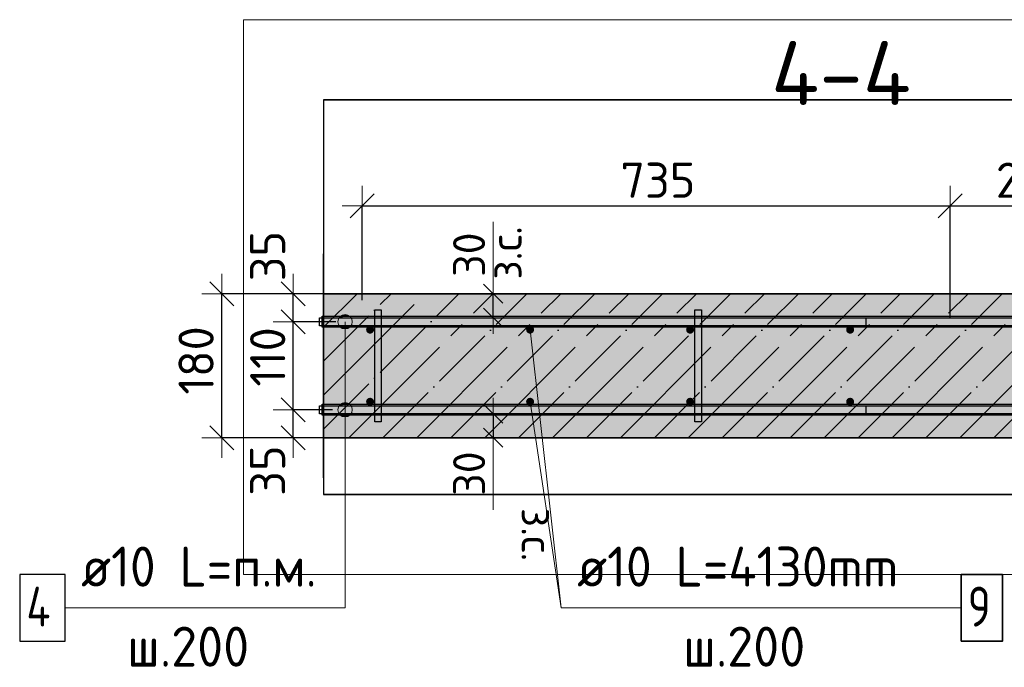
# Model space of a CAD drawing. Header units: millimetres. Extents: x -2995 to 60896, y -2809 to 57831.
# Tile 53 of 169: x 22210 to 23440, y 48731 to 49541. Entities that reach past the tile are written whole.
import ezdxf

# ---------------------------------------------------------------- set-up
doc = ezdxf.new("R2010")
doc.units = ezdxf.units.MM
doc.header["$PDMODE"] = 65
doc.linetypes.add('______11', pattern=[100, 80, -10, 0, -10])
doc.linetypes.add('______5', pattern=[220, 160, -20, 20, -20])
for name, color, linetype, lineweight in [('Standard', 7, 'Continuous', 25), ('Арм.стержн. Арматура края', 96, 'Continuous', 35), ('Арм.стержн. вертикальными 1', 22, 'Continuous', 35), ('Арм.стержн.горизонт. 1', 180, 'Continuous', 35), ('Арм.стержн.горизонт. 2', 202, 'Continuous', 35), ('Размерная линия_ общее', 7, 'Continuous', 13), ('Размерная линия_ общее_1', 7, 'Continuous', 13), ('Текст_ примечание', 7, 'Continuous', 13)]:
    doc.layers.add(name, color=color, linetype=linetype, lineweight=lineweight)
doc.layers.add('Арм.стержн. вертикальными 2', color=7, linetype='Continuous', lineweight=35, true_color=0x006e00)
doc.layers.add('Арм.стержн.Стяжки', color=7, linetype='Continuous', lineweight=35, true_color=0x501e0f)
doc.styles.add('ISOCPEUR', font='ISOCPEUR')
doc.dimstyles.new('DIMSTYLE_3', dxfattribs={"dimtxt": 44, "dimasz": 50, "dimexe": 0, "dimexo": 0, "dimgap": 22, "dimtad": 2, "dimdec": 0, "dimrnd": 5, "dimzin": 12, "dimdsep": 46, "dimtxsty": 'ISOCPEUR', "dimblk1": 'ALL_ML_STRICH', "dimblk2": 'ALL_ML_STRICH', "dimsah": 1, "dimcen": 0, "dimclrd": 7, "dimclre": 256, "dimclrt": 7, "dimadec": 0, "dimazin": 0, "dimtfac": 1, "dimtdec": 0, "dimtix": 1, "dimtmove": 2, "dimatfit": 3, "dimfxl": 0, "dimtvp": 1.2, "dimtzin": 0, "dimlwd": 0, "dimlwe": -3, "dimarcsym": 0})
doc.dimstyles.new('DIMSTYLE_5', dxfattribs={"dimtxt": 44, "dimasz": 50, "dimexe": 0, "dimexo": 0, "dimgap": 22, "dimtad": 2, "dimdec": 0, "dimrnd": 5, "dimzin": 12, "dimdsep": 46, "dimtxsty": 'ISOCPEUR', "dimblk1": 'ALL_ML_STRICH', "dimblk2": 'ALL_ML_STRICH', "dimsah": 1, "dimcen": 0, "dimclrd": 7, "dimclre": 256, "dimclrt": 7, "dimadec": 0, "dimazin": 0, "dimtfac": 1, "dimtdec": 0, "dimtix": 1, "dimtmove": 2, "dimatfit": 3, "dimfxl": 0, "dimtzin": 0, "dimlwd": 0, "dimlwe": -3, "dimarcsym": 0})
doc.dimstyles.new('DIMSTYLE_8', dxfattribs={"dimtxt": 40, "dimasz": 40, "dimexe": 0, "dimexo": 0.001, "dimgap": 20, "dimtad": 2, "dimdec": 0, "dimrnd": 5, "dimzin": 12, "dimdsep": 46, "dimtxsty": 'ISOCPEUR', "dimblk1": 'ALL_ML_STRICH', "dimblk2": 'ALL_ML_STRICH', "dimsah": 1, "dimcen": 0, "dimse1": 1, "dimse2": 1, "dimclrd": 7, "dimclre": 256, "dimclrt": 7, "dimadec": 0, "dimazin": 0, "dimtfac": 1, "dimtdec": 0, "dimtix": 1, "dimtmove": 2, "dimatfit": 3, "dimfxl": 0, "dimtvp": 1.2, "dimtzin": 0, "dimlwd": 0, "dimlwe": -3, "dimarcsym": 0})

# ---------------------------------------------------------------- blocks, each defined once
blk = doc.blocks.new('ALL_ML_STRICH')
at = {"color": 0, "linetype": 'ByBlock', "lineweight": -2}
for p, q in [((0, -0.5), (0, 0.5)), ((-0.3, -0.3), (0.3, 0.3)), ((-1, 0), (0.5, 0))]:
    blk.add_line(p, q, dxfattribs=at)
blk = doc.blocks.new('*D292')
at = {"layer": 'DEFPOINTS', "color": 7, "linetype": 'Continuous', "lineweight": 13, "transparency": 33554687}
for p in [(22620.6, 49053.3), (22551.5, 49018.3), (22638.6, 49018.3)]:
    blk.add_point(p, dxfattribs=at)
at = {"layer": 'Размерная линия_ общее', "color": 253, "linetype": 'Continuous', "lineweight": -2, "true_color": 0xa0a0a0, "transparency": 33554687}
for p, q in [((22600.6, 49053.3), (22551.5, 49053.3)), ((22618.6, 49018.3), (22551.5, 49018.3))]:
    blk.add_line(p, q, dxfattribs=at)
at = {"layer": 'Размерная линия_ общее', "color": 7, "linetype": 'Continuous', "lineweight": -2, "transparency": 33554687}
blk.add_line((22551.5, 49018.3), (22551.5, 49053.3), dxfattribs=at)
at = {"layer": 'Размерная линия_ общее', "color": 7, "linetype": 'Continuous', "lineweight": 13, "transparency": 33554687, "xscale": 50, "yscale": 50, "zscale": 50}
for p, rotation in [((22551.5, 49053.3), 90), ((22551.5, 49018.3), 270)]:
    blk.add_blockref('ALL_ML_STRICH', p, dxfattribs=dict(at, rotation=rotation))
at = {"layer": 'Размерная линия_ общее', "color": 7, "linetype": 'Continuous', "lineweight": 13, "transparency": 33554687, "insert": (22519.4, 48977.2), "char_height": 44, "width": 88, "attachment_point": 5, "rotation": 90, "style": 'ISOCPEUR'}
blk.add_mtext('\\A1;{35}', dxfattribs=at)
blk = doc.blocks.new('*D293')
at = {"layer": 'DEFPOINTS', "color": 7, "linetype": 'Continuous', "lineweight": 13, "transparency": 33554687}
for p in [(22624.7, 49163.3), (22551.5, 49053.3), (22620.6, 49053.3)]:
    blk.add_point(p, dxfattribs=at)
at = {"layer": 'Размерная линия_ общее', "color": 253, "linetype": 'Continuous', "lineweight": -2, "true_color": 0xa0a0a0, "transparency": 33554687}
for p, q in [((22604.7, 49163.3), (22551.5, 49163.3)), ((22600.6, 49053.3), (22551.5, 49053.3))]:
    blk.add_line(p, q, dxfattribs=at)
at = {"layer": 'Размерная линия_ общее', "color": 7, "linetype": 'Continuous', "lineweight": -2, "transparency": 33554687}
blk.add_line((22551.5, 49053.3), (22551.5, 49163.3), dxfattribs=at)
at = {"layer": 'Размерная линия_ общее', "color": 7, "linetype": 'Continuous', "lineweight": 13, "transparency": 33554687, "xscale": 50, "yscale": 50, "zscale": 50}
for p, rotation in [((22551.5, 49163.3), 90), ((22551.5, 49053.3), 270)]:
    blk.add_blockref('ALL_ML_STRICH', p, dxfattribs=dict(at, rotation=rotation))
at = {"layer": 'Размерная линия_ общее', "color": 7, "linetype": 'Continuous', "lineweight": 13, "transparency": 33554687, "insert": (22519.5, 49119.3), "char_height": 44, "width": 132, "attachment_point": 5, "rotation": 90, "style": 'ISOCPEUR'}
blk.add_mtext('\\A1;{110}', dxfattribs=at)
blk = doc.blocks.new('*D294')
at = {"layer": 'DEFPOINTS', "color": 7, "linetype": 'Continuous', "lineweight": 13, "transparency": 33554687}
for p in [(22630.6, 49198.3), (22551.5, 49163.3), (22624.7, 49163.3)]:
    blk.add_point(p, dxfattribs=at)
at = {"layer": 'Размерная линия_ общее', "color": 253, "linetype": 'Continuous', "lineweight": -2, "true_color": 0xa0a0a0, "transparency": 33554687}
for p, q in [((22610.6, 49198.3), (22551.5, 49198.3)), ((22604.7, 49163.3), (22551.5, 49163.3))]:
    blk.add_line(p, q, dxfattribs=at)
at = {"layer": 'Размерная линия_ общее', "color": 7, "linetype": 'Continuous', "lineweight": -2, "transparency": 33554687}
blk.add_line((22551.5, 49163.3), (22551.5, 49198.3), dxfattribs=at)
at = {"layer": 'Размерная линия_ общее', "color": 7, "linetype": 'Continuous', "lineweight": 13, "transparency": 33554687, "xscale": 50, "yscale": 50, "zscale": 50}
for p, rotation in [((22551.5, 49198.3), 90), ((22551.5, 49163.3), 270)]:
    blk.add_blockref('ALL_ML_STRICH', p, dxfattribs=dict(at, rotation=rotation))
at = {"layer": 'Размерная линия_ общее', "color": 7, "linetype": 'Continuous', "lineweight": 13, "transparency": 33554687, "insert": (22519.5, 49245.3), "char_height": 44, "width": 88, "attachment_point": 5, "rotation": 90, "style": 'ISOCPEUR'}
blk.add_mtext('\\A1;{35}', dxfattribs=at)
blk = doc.blocks.new('*D295')
at = {"layer": 'DEFPOINTS', "color": 7, "linetype": 'Continuous', "lineweight": 13, "transparency": 33554687}
for p in [(22625, 49198.3), (22462, 49018.3), (22618.6, 49018.3)]:
    blk.add_point(p, dxfattribs=at)
at = {"layer": 'Размерная линия_ общее', "color": 253, "linetype": 'Continuous', "lineweight": -2, "true_color": 0xa0a0a0, "transparency": 33554687}
for p, q in [((22605, 49198.3), (22462, 49198.3)), ((22598.6, 49018.3), (22462, 49018.3))]:
    blk.add_line(p, q, dxfattribs=at)
at = {"layer": 'Размерная линия_ общее', "color": 7, "linetype": 'Continuous', "lineweight": -2, "transparency": 33554687}
blk.add_line((22462, 49018.3), (22462, 49198.3), dxfattribs=at)
at = {"layer": 'Размерная линия_ общее', "color": 7, "linetype": 'Continuous', "lineweight": 13, "transparency": 33554687, "xscale": 50, "yscale": 50, "zscale": 50}
for p, rotation in [((22462, 49198.3), 90), ((22462, 49018.3), 270)]:
    blk.add_blockref('ALL_ML_STRICH', p, dxfattribs=dict(at, rotation=rotation))
at = {"layer": 'Размерная линия_ общее', "color": 7, "linetype": 'Continuous', "lineweight": 13, "transparency": 33554687, "insert": (22430, 49114.9), "char_height": 44, "width": 132, "attachment_point": 5, "rotation": 90, "style": 'ISOCPEUR'}
blk.add_mtext('\\A1;{180}', dxfattribs=at)
blk = doc.blocks.new('*D296')
at = {"layer": 'DEFPOINTS', "color": 7, "linetype": 'Continuous', "lineweight": 13, "transparency": 33554687}
for p in [(22792.5, 49198.3), (22792.5, 49168.3), (22801.2, 49168.3)]:
    blk.add_point(p, dxfattribs=at)
at = {"layer": 'Размерная линия_ общее_1', "color": 7, "linetype": 'Continuous', "lineweight": -2, "transparency": 33554687}
blk.add_line((22801.2, 49168.3), (22801.2, 49198.3), dxfattribs=at)
at = {"layer": 'Размерная линия_ общее_1', "color": 7, "linetype": 'Continuous', "lineweight": 13, "transparency": 33554687, "xscale": 40, "yscale": 40, "zscale": 40}
for p, rotation in [((22801.2, 49198.3), 90), ((22801.2, 49168.3), 270)]:
    blk.add_blockref('ALL_ML_STRICH', p, dxfattribs=dict(at, rotation=rotation))
at = {"layer": 'Размерная линия_ общее_1', "color": 7, "linetype": 'Continuous', "lineweight": 13, "transparency": 33554687, "insert": (22796.9, 49215.9), "char_height": 40, "width": 2, "attachment_point": 1, "rotation": 90, "line_spacing_factor": 0.60241, "style": 'ISOCPEUR'}
blk.add_mtext('з.с.', dxfattribs=at)
at = {"layer": 'Размерная линия_ общее_1', "color": 7, "linetype": 'Continuous', "lineweight": 13, "transparency": 33554687, "insert": (22771.2, 49247.1), "char_height": 40, "width": 80, "attachment_point": 5, "rotation": 90, "style": 'ISOCPEUR'}
blk.add_mtext('\\A1;{30}', dxfattribs=at)
blk = doc.blocks.new('*D297')
at = {"layer": 'DEFPOINTS', "color": 7, "linetype": 'Continuous', "lineweight": 13, "transparency": 33554687}
for p in [(22792.5, 49048.3), (22801.2, 49048.3), (22792.5, 49018.3)]:
    blk.add_point(p, dxfattribs=at)
at = {"layer": 'Размерная линия_ общее_1', "color": 7, "linetype": 'Continuous', "lineweight": -2, "transparency": 33554687}
blk.add_line((22801.2, 49048.3), (22801.2, 49018.3), dxfattribs=at)
at = {"layer": 'Размерная линия_ общее_1', "color": 7, "linetype": 'Continuous', "lineweight": 13, "transparency": 33554687, "xscale": 40, "yscale": 40, "zscale": 40}
for p, rotation in [((22801.2, 49048.3), 90), ((22801.2, 49018.3), 270)]:
    blk.add_blockref('ALL_ML_STRICH', p, dxfattribs=dict(at, rotation=rotation))
at = {"layer": 'Размерная линия_ общее_1', "color": 7, "linetype": 'Continuous', "lineweight": 13, "transparency": 33554687, "insert": (22771.2, 48973.5), "char_height": 40, "width": 80, "attachment_point": 5, "rotation": 90, "style": 'ISOCPEUR'}
blk.add_mtext('\\A1;{30}', dxfattribs=at)
at = {"layer": 'Размерная линия_ общее_1', "color": 7, "linetype": 'Continuous', "lineweight": 13, "transparency": 33554687, "insert": (22876.9, 48930.7), "char_height": 40, "width": 2, "attachment_point": 1, "rotation": 270, "line_spacing_factor": 0.60241, "style": 'ISOCPEUR'}
blk.add_mtext('з.с.', dxfattribs=at)
blk = doc.blocks.new('*D473')
at = {"layer": 'DEFPOINTS', "color": 7, "linetype": 'Continuous', "lineweight": 13, "transparency": 33554687}
for p in [(22637.5, 49308.2), (22637.5, 49170.3), (23372.5, 49148.3)]:
    blk.add_point(p, dxfattribs=at)
at = {"layer": 'Размерная линия_ общее', "color": 253, "linetype": 'Continuous', "lineweight": -2, "true_color": 0xa0a0a0, "transparency": 33554687}
for p, q in [((22637.5, 49190.3), (22637.5, 49308.2)), ((23372.5, 49168.3), (23372.5, 49308.2))]:
    blk.add_line(p, q, dxfattribs=at)
at = {"layer": 'Размерная линия_ общее', "color": 7, "linetype": 'Continuous', "lineweight": -2, "transparency": 33554687}
blk.add_line((22637.5, 49308.2), (23372.5, 49308.2), dxfattribs=at)
at = {"layer": 'Размерная линия_ общее', "color": 7, "linetype": 'Continuous', "lineweight": 13, "transparency": 33554687, "xscale": 50, "yscale": 50, "zscale": 50, "rotation": 180}
blk.add_blockref('ALL_ML_STRICH', (22637.5, 49308.2), dxfattribs=at)
at = {"layer": 'Размерная линия_ общее', "color": 7, "linetype": 'Continuous', "lineweight": 13, "transparency": 33554687, "xscale": 50, "yscale": 50, "zscale": 50}
blk.add_blockref('ALL_ML_STRICH', (23372.5, 49308.2), dxfattribs=at)
at = {"layer": 'Размерная линия_ общее', "color": 7, "linetype": 'Continuous', "lineweight": 13, "transparency": 33554687, "insert": (23007.2, 49340.2), "char_height": 44, "width": 132, "attachment_point": 5, "style": 'ISOCPEUR'}
blk.add_mtext('\\A1;{735}', dxfattribs=at)
blk = doc.blocks.new('*D474')
at = {"layer": 'DEFPOINTS', "color": 7, "linetype": 'Continuous', "lineweight": 13, "transparency": 33554687}
for p in [(23372.5, 49308.2), (23372.5, 49148.3), (23572.5, 49148.3)]:
    blk.add_point(p, dxfattribs=at)
at = {"layer": 'Размерная линия_ общее', "color": 253, "linetype": 'Continuous', "lineweight": -2, "true_color": 0xa0a0a0, "transparency": 33554687}
for p, q in [((23372.5, 49168.3), (23372.5, 49308.2)), ((23572.5, 49168.3), (23572.5, 49308.2))]:
    blk.add_line(p, q, dxfattribs=at)
at = {"layer": 'Размерная линия_ общее', "color": 7, "linetype": 'Continuous', "lineweight": -2, "transparency": 33554687}
blk.add_line((23372.5, 49308.2), (23572.5, 49308.2), dxfattribs=at)
at = {"layer": 'Размерная линия_ общее', "color": 7, "linetype": 'Continuous', "lineweight": 13, "transparency": 33554687, "xscale": 50, "yscale": 50, "zscale": 50, "rotation": 180}
blk.add_blockref('ALL_ML_STRICH', (23372.5, 49308.2), dxfattribs=at)
at = {"layer": 'Размерная линия_ общее', "color": 7, "linetype": 'Continuous', "lineweight": 13, "transparency": 33554687, "xscale": 50, "yscale": 50, "zscale": 50}
blk.add_blockref('ALL_ML_STRICH', (23572.5, 49308.2), dxfattribs=at)
at = {"layer": 'Размерная линия_ общее', "color": 7, "linetype": 'Continuous', "lineweight": 13, "transparency": 33554687, "insert": (23474.7, 49340.2), "char_height": 44, "width": 132, "attachment_point": 5, "style": 'ISOCPEUR'}
blk.add_mtext('\\A1;{200}', dxfattribs=at)

msp = doc.modelspace()

# ---------------------------------------------------------------- hatches: boundary and pattern name
at = {"layer": 'Арм.стержн. вертикальными 1', "linetype": 'Continuous', "lineweight": 50, "transparency": 33554687}
for points in [[(22652.5, 49153.3), (22652.1, 49155.2), (22651, 49156.8), (22649.4, 49157.9), (22647.5, 49158.3), (22645.5, 49157.9), (22643.9, 49156.8), (22642.8, 49155.2), (22642.5, 49153.3), (22642.8, 49151.4), (22643.9, 49149.8), (22645.5, 49148.7), (22647.5, 49148.3), (22649.4, 49148.7), (22651, 49149.8), (22652.1, 49151.4)], [(22852.5, 49153.3), (22852.1, 49155.2), (22851, 49156.8), (22849.4, 49157.9), (22847.5, 49158.3), (22845.5, 49157.9), (22843.9, 49156.8), (22842.8, 49155.2), (22842.5, 49153.3), (22842.8, 49151.4), (22843.9, 49149.8), (22845.5, 49148.7), (22847.5, 49148.3), (22849.4, 49148.7), (22851, 49149.8), (22852.1, 49151.4)], [(23052.5, 49153.3), (23052.1, 49155.2), (23051, 49156.8), (23049.4, 49157.9), (23047.5, 49158.3), (23045.5, 49157.9), (23043.9, 49156.8), (23042.8, 49155.2), (23042.5, 49153.3), (23042.8, 49151.4), (23043.9, 49149.8), (23045.5, 49148.7), (23047.5, 49148.3), (23049.4, 49148.7), (23051, 49149.8), (23052.1, 49151.4)], [(23252.5, 49153.3), (23252.1, 49155.2), (23251, 49156.8), (23249.4, 49157.9), (23247.5, 49158.3), (23245.5, 49157.9), (23243.9, 49156.8), (23242.8, 49155.2), (23242.5, 49153.3), (23242.8, 49151.4), (23243.9, 49149.8), (23245.5, 49148.7), (23247.5, 49148.3), (23249.4, 49148.7), (23251, 49149.8), (23252.1, 49151.4)], [(22652.5, 49063.3), (22652.1, 49065.2), (22651, 49066.8), (22649.4, 49067.9), (22647.5, 49068.3), (22645.5, 49067.9), (22643.9, 49066.8), (22642.8, 49065.2), (22642.5, 49063.3), (22642.8, 49061.4), (22643.9, 49059.8), (22645.5, 49058.7), (22647.5, 49058.3), (22649.4, 49058.7), (22651, 49059.8), (22652.1, 49061.4)], [(22852.5, 49063.3), (22852.1, 49065.2), (22851, 49066.8), (22849.4, 49067.9), (22847.5, 49068.3), (22845.5, 49067.9), (22843.9, 49066.8), (22842.8, 49065.2), (22842.5, 49063.3), (22842.8, 49061.4), (22843.9, 49059.8), (22845.5, 49058.7), (22847.5, 49058.3), (22849.4, 49058.7), (22851, 49059.8), (22852.1, 49061.4)], [(23052.5, 49063.3), (23052.1, 49065.2), (23051, 49066.8), (23049.4, 49067.9), (23047.5, 49068.3), (23045.5, 49067.9), (23043.9, 49066.8), (23042.8, 49065.2), (23042.5, 49063.3), (23042.8, 49061.4), (23043.9, 49059.8), (23045.5, 49058.7), (23047.5, 49058.3), (23049.4, 49058.7), (23051, 49059.8), (23052.1, 49061.4)], [(23252.5, 49063.3), (23252.1, 49065.2), (23251, 49066.8), (23249.4, 49067.9), (23247.5, 49068.3), (23245.5, 49067.9), (23243.9, 49066.8), (23242.8, 49065.2), (23242.5, 49063.3), (23242.8, 49061.4), (23243.9, 49059.8), (23245.5, 49058.7), (23247.5, 49058.3), (23249.4, 49058.7), (23251, 49059.8), (23252.1, 49061.4)]]:
    msp.add_hatch(color=4, dxfattribs=at).paths.add_polyline_path(points)
at = {"layer": 'Арм.стержн. вертикальными 2', "linetype": 'Continuous', "lineweight": 50, "transparency": 33554687}
for points in [[(23382.5, 49148.3), (23381.7, 49152.1), (23379.5, 49155.4), (23376.3, 49157.5), (23372.5, 49158.3), (23368.6, 49157.5), (23365.4, 49155.4), (23363.2, 49152.1), (23362.5, 49148.3), (23363.2, 49144.5), (23365.4, 49141.2), (23368.6, 49139), (23372.5, 49138.3), (23376.3, 49139), (23379.5, 49141.2), (23381.7, 49144.5)], [(23382.5, 49068.3), (23381.7, 49072.1), (23379.5, 49075.4), (23376.3, 49077.5), (23372.5, 49078.3), (23368.6, 49077.5), (23365.4, 49075.4), (23363.2, 49072.1), (23362.5, 49068.3), (23363.2, 49064.5), (23365.4, 49061.2), (23368.6, 49059), (23372.5, 49058.3), (23376.3, 49059), (23379.5, 49061.2), (23381.7, 49064.5)]]:
    msp.add_hatch(color=7, dxfattribs=at).paths.add_polyline_path(points)
at = {"layer": 'Арм.стержн.горизонт. 1', "linetype": 'Continuous', "lineweight": 13, "transparency": 33554687}
for points in [[(22607.2, 49163.3), (22625.2, 49163.3), (22623.9, 49167.8)], [(22607.2, 49163.3), (22623.9, 49167.8), (22608.5, 49167.8)], [(22608.5, 49167.8), (22623.9, 49167.8), (22620.7, 49171)], [(22608.5, 49167.8), (22620.7, 49171), (22611.7, 49171)], [(22611.7, 49171), (22620.7, 49171), (22616.2, 49172.3)], [(22608.5, 49158.8), (22625.2, 49163.3), (22607.2, 49163.3)], [(22608.5, 49158.8), (22623.9, 49158.8), (22625.2, 49163.3)], [(22611.7, 49155.6), (22623.9, 49158.8), (22608.5, 49158.8)], [(22611.7, 49155.6), (22620.7, 49155.6), (22623.9, 49158.8)], [(22620.7, 49155.6), (22611.7, 49155.6), (22616.2, 49154.3)], [(22607.2, 49053.3), (22625.2, 49053.3), (22623.9, 49057.8)], [(22607.2, 49053.3), (22623.9, 49057.8), (22608.5, 49057.8)], [(22608.5, 49048.8), (22625.2, 49053.3), (22607.2, 49053.3)], [(22608.5, 49057.8), (22623.9, 49057.8), (22620.7, 49061)], [(22608.5, 49057.8), (22620.7, 49061), (22611.7, 49061)], [(22608.5, 49048.8), (22623.9, 49048.8), (22625.2, 49053.3)], [(22611.7, 49061), (22620.7, 49061), (22616.2, 49062.3)], [(22611.7, 49045.6), (22623.9, 49048.8), (22608.5, 49048.8)], [(22611.7, 49045.6), (22620.7, 49045.6), (22623.9, 49048.8)], [(22620.7, 49045.6), (22611.7, 49045.6), (22616.2, 49044.3)]]:
    msp.add_hatch(color=7, dxfattribs=at).paths.add_polyline_path(points)
at = {"layer": 'Размерная линия_ общее', "linetype": 'Continuous', "lineweight": -3, "true_color": 0xc7c7c7, "transparency": 33554687}
msp.add_hatch(color=9, dxfattribs=at).paths.add_polyline_path([(23787.5, 49018.3), (23787.5, 49198.3), (22589.4, 49198.3), (22589.4, 49018.3)])

# ---------------------------------------------------------------- linework, layer by layer
at = {"color": 52, "linetype": 'Continuous', "lineweight": -3, "transparency": 33554687}
for p, q in [((22589.4, 49440.8), (22589.4, 48947.5)), ((22589.4, 49440.8), (22589.4, 48947.5)), ((22589.4, 49440.8), (23909.4, 49440.8)), ((23909.4, 49440.8), (22589.4, 49440.8)), ((22589.4, 48947.5), (23909.4, 48947.5)), ((23909.4, 48947.5), (22589.4, 48947.5))]:
    msp.add_line(p, q, dxfattribs=at)
at = {"layer": 'Standard', "color": 7, "linetype": 'Continuous', "lineweight": 13, "transparency": 33554687}
for p, q in [((22801.2, 49198.3), (22801.2, 49288.3)), ((22801.2, 49018.3), (22801.2, 48928.3))]:
    msp.add_line(p, q, dxfattribs=at)
msp.add_lwpolyline([(22489.4, 48847.5), (24009.4, 48847.5), (24009.4, 49540.8), (22489.4, 49540.8), (22489.4, 48847.5)], dxfattribs=at)
at = {"layer": 'Арм.стержн. Арматура края', "color": 4, "linetype": 'Continuous', "lineweight": 25, "transparency": 33554687}
for points in [[(23733.4, 49158.3), (23267.5, 49158.3), (23267.5, 49168.3), (23734.1, 49168.3)], [(23267.5, 49058.3), (23733.4, 49058.3)], [(23734.1, 49048.3), (23267.5, 49048.3), (23267.5, 49058.3)]]:
    msp.add_lwpolyline(points, dxfattribs=at)
at = {"layer": 'Арм.стержн. вертикальными 1', "color": 7, "linetype": 'Continuous', "lineweight": 13, "transparency": 33554687}
for q in [(22847.5, 49063.3), (23386.2, 48805.6)]:
    msp.add_line((22886.2, 48805.6), q, dxfattribs=at)
at = {"layer": 'Арм.стержн. вертикальными 1', "color": 7, "linetype": 'Continuous', "lineweight": 35, "transparency": 33554687}
msp.add_lwpolyline([(23386.2, 48763.9), (23437.9, 48763.9), (23437.9, 48847.2), (23386.2, 48847.2), (23386.2, 48763.9)], dxfattribs=at)
at = {"layer": 'Арм.стержн.горизонт. 1', "color": 7, "linetype": 'Continuous', "lineweight": 13, "transparency": 33554687}
for p, q in [((22616.2, 49172.3), (22616.2, 49172.3)), ((22607.2, 49163.3), (22607.2, 49163.3)), ((22616.2, 48805.6), (22616.2, 49163.3)), ((22616.2, 49154.3), (22616.2, 49154.3)), ((22625.2, 49163.3), (22625.2, 49163.3)), ((22607.2, 49053.3), (22607.2, 49053.3)), ((22616.2, 49062.3), (22616.2, 49062.3)), ((22616.2, 48805.6), (22616.2, 49053.3)), ((22625.2, 49053.3), (22625.2, 49053.3)), ((22616.2, 49044.3), (22616.2, 49044.3)), ((22266.2, 48805.6), (22616.2, 48805.6))]:
    msp.add_line(p, q, dxfattribs=at)
at = {"layer": 'Арм.стержн.горизонт. 1', "color": 4, "linetype": 'Continuous', "lineweight": 25, "transparency": 33554687}
for points in [[(22584.4, 49168.3), (23757.5, 49168.3), (23757.5, 49158.3), (22584.4, 49158.3), (22584.4, 49168.3)], [(22584.4, 49058.3), (23757.5, 49058.3), (23757.5, 49048.3), (22584.4, 49048.3), (22584.4, 49058.3)]]:
    msp.add_lwpolyline(points, dxfattribs=at)
at = {"layer": 'Арм.стержн.горизонт. 1', "color": 7, "linetype": 'Continuous', "lineweight": 25, "transparency": 33554687}
msp.add_lwpolyline([(22209.5, 48763.9), (22266.2, 48763.9), (22266.2, 48847.2), (22209.5, 48847.2), (22209.5, 48763.9)], dxfattribs=at)
at = {"layer": 'Арм.стержн.горизонт. 1', "color": 7, "linetype": 'Continuous', "lineweight": 13, "transparency": 33554687}
for centre in [(22616.2, 49163.3), (22616.2, 49053.3)]:
    msp.add_circle(centre, 9, dxfattribs=at)
at = {"layer": 'Арм.стержн.горизонт. 2', "color": 7, "linetype": 'Continuous', "lineweight": 25, "transparency": 33554687}
for points in [[(22587.5, 49170.3), (23720.8, 49170.3)], [(23719.8, 49156.3), (22587.5, 49156.3), (22587.5, 49170.3)], [(22587.5, 49170.3), (23720.8, 49170.3)], [(23719.8, 49156.3), (22587.5, 49156.3), (22587.5, 49170.3)], [(23720.8, 49046.3), (22587.5, 49046.3), (22587.5, 49060.3), (23719.8, 49060.3)], [(23720.8, 49046.3), (22587.5, 49046.3), (22587.5, 49060.3), (23719.8, 49060.3)]]:
    msp.add_lwpolyline(points, dxfattribs=at)
at = {"layer": 'Арм.стержн.Стяжки', "color": 40, "linetype": 'Continuous', "lineweight": 25, "transparency": 33554687}
for points in [[(22653.5, 49038.3), (22653.5, 49178.3), (22661.5, 49178.3), (22661.5, 49038.3), (22653.5, 49038.3)], [(23053.5, 49038.3), (23053.5, 49178.3), (23061.5, 49178.3), (23061.5, 49038.3), (23053.5, 49038.3)]]:
    msp.add_lwpolyline(points, dxfattribs=at)
at = {"layer": 'Размерная линия_ общее', "color": 7, "linetype": 'Continuous', "lineweight": 25, "transparency": 33554687}
msp.add_line((22589.4, 48968.3), (22589.4, 49248.3), dxfattribs=at)
at = {"layer": 'Размерная линия_ общее', "color": 253, "linetype": '______11', "lineweight": -3, "true_color": 0xababab, "transparency": 33554687}
for p, q in [((22589.4, 49114), (22673.7, 49198.3)), ((22589.4, 49029.2), (22758.5, 49198.3)), ((22663.4, 49018.3), (22843.4, 49198.3)), ((22748.2, 49018.3), (22928.2, 49198.3)), ((22833.1, 49018.3), (23013.1, 49198.3)), ((22917.9, 49018.3), (23097.9, 49198.3)), ((23002.8, 49018.3), (23182.8, 49198.3)), ((23087.6, 49018.3), (23267.6, 49198.3)), ((23172.5, 49018.3), (23352.5, 49198.3)), ((23257.4, 49018.3), (23437.4, 49198.3)), ((23342.2, 49018.3), (23522.2, 49198.3)), ((23427.1, 49018.3), (23607.1, 49198.3))]:
    msp.add_line(p, q, dxfattribs=at)
at = {"layer": 'Размерная линия_ общее', "color": 253, "linetype": '______5', "lineweight": -3, "true_color": 0xababab, "transparency": 33554687}
for p, q in [((22589.4, 49156.5), (22631.2, 49198.3)), ((22589.4, 49071.6), (22716.1, 49198.3)), ((22621, 49018.3), (22801, 49198.3)), ((22705.8, 49018.3), (22885.8, 49198.3)), ((22790.7, 49018.3), (22970.7, 49198.3)), ((22875.5, 49018.3), (23055.5, 49198.3)), ((22960.4, 49018.3), (23140.4, 49198.3)), ((23045.2, 49018.3), (23225.2, 49198.3)), ((23130.1, 49018.3), (23310.1, 49198.3)), ((23214.9, 49018.3), (23394.9, 49198.3)), ((23299.8, 49018.3), (23479.8, 49198.3)), ((23384.6, 49018.3), (23564.6, 49198.3))]:
    msp.add_line(p, q, dxfattribs=at)
at = {"layer": 'Размерная линия_ общее', "color": 7, "linetype": 'Continuous', "lineweight": 35, "transparency": 33554687}
for p, q in [((23787.5, 49198.3), (22589.4, 49198.3)), ((22589.4, 49018.3), (23787.5, 49018.3))]:
    msp.add_line(p, q, dxfattribs=at)
at = {"layer": 'Текст_ примечание', "color": 7, "linetype": 'Continuous', "lineweight": 13, "transparency": 33554687}
msp.add_line((22847.5, 49153.3), (22886.2, 48805.6), dxfattribs=at)

# ---------------------------------------------------------------- texts
at = {"layer": 'Standard', "color": 7, "linetype": 'Continuous', "lineweight": 13, "transparency": 33554687, "insert": (23148.7, 49434.1), "char_height": 80, "width": 220.8, "attachment_point": 7, "style": 'ISOCPEUR'}
msp.add_mtext('\\A1;{\\fISOCPEUR|i0|b0;\\H80.000000;\\W1.000000;\\C7;4-4}\\P', dxfattribs=at)
at = {"layer": 'Арм.стержн. вертикальными 1', "color": 7, "linetype": 'Continuous', "lineweight": 25, "transparency": 33554687, "char_height": 50, "attachment_point": 7, "style": 'ISOCPEUR'}
for s, insert, width in [('\\W0.94;ø10 L=4130mm ', (22906.2, 48832.2), 483.294), ('\\W0.78;9', (23394.5, 48782.2), 54.401), ('\\W0.95;ш.200 ', (23038.7, 48732.2), 218.666)]:
    msp.add_mtext(s, dxfattribs=dict(at, insert=insert, width=width))
at = {"layer": 'Арм.стержн.горизонт. 1', "color": 7, "linetype": 'Continuous', "lineweight": 25, "transparency": 33554687, "char_height": 50, "attachment_point": 7, "style": 'ISOCPEUR'}
for s, insert, width in [('\\W0.94;ø10 L=п.м.', (22286.2, 48832.2), 333.305), ('\\W0.80;4', (22217.9, 48782.2), 59.972), ('\\W0.95;ш.200 ', (22343.7, 48732.2), 218.666)]:
    msp.add_mtext(s, dxfattribs=dict(at, insert=insert, width=width))

# ---------------------------------------------------------------- dimensions: what is measured, and where the dimension line sits
at = {"layer": 'Размерная линия_ общее', "color": 7, "linetype": 'Continuous', "lineweight": 13, "transparency": 33554687}
for base, p1, p2, picture, middle in [((23372.5, 49308.2), (22637.5, 49190.3), (23372.5, 49168.3), '*D473', (23007.2, 49340.2)), ((23572.5, 49308.2), (23372.5, 49168.3), (23572.5, 49168.3), '*D474', (23474.7, 49340.2))]:
    dim = msp.add_linear_dim(base=base, p1=p1, p2=p2, dimstyle='DIMSTYLE_5', override={"dimpost": '<>', "dimclrd": 7, "dimclre": 253, "dimclrt": 7, "dimlwd": 0, "dimlwe": 65533}, dxfattribs=at)
    dim.commit()
    dim.dimension.update_dxf_attribs({"geometry": picture, "text_midpoint": middle, "dimtype": 160})
for base, p1, p2, dimstyle, picture, middle in [((22551.5, 49198.3), (22604.7, 49163.3), (22610.6, 49198.3), 'DIMSTYLE_3', '*D294', (22519.5, 49245.3)), ((22462, 49198.3), (22598.6, 49018.3), (22605, 49198.3), 'DIMSTYLE_5', '*D295', (22430, 49114.9)), ((22551.5, 49163.3), (22600.6, 49053.3), (22604.7, 49163.3), 'DIMSTYLE_3', '*D293', (22519.5, 49119.3)), ((22551.5, 49053.3), (22618.6, 49018.3), (22600.6, 49053.3), 'DIMSTYLE_3', '*D292', (22519.4, 48977.2))]:
    dim = msp.add_linear_dim(base=base, p1=p1, p2=p2, angle=90, dimstyle=dimstyle, override={"dimpost": '<>', "dimclrd": 7, "dimclre": 253, "dimclrt": 7, "dimlwd": 0, "dimlwe": 65533}, dxfattribs=at)
    dim.commit()
    dim.dimension.update_dxf_attribs({"geometry": picture, "text_midpoint": middle, "dimtype": 160})
at = {"layer": 'Размерная линия_ общее_1', "color": 7, "linetype": 'Continuous', "lineweight": 13, "transparency": 33554687}
for base, p1, p2, angle, picture, middle in [((22801.2, 49198.3), (22792.5, 49168.3), (22792.5, 49198.3), 90, '*D296', (22771.2, 49247.1)), ((22801.2, 49018.3), (22792.5, 49048.3), (22792.5, 49018.3), 270, '*D297', (22771.2, 48973.5))]:
    dim = msp.add_linear_dim(base=base, p1=p1, p2=p2, angle=angle, text='<>\\Xз.с.', dimstyle='DIMSTYLE_8', override={"dimpost": '<>', "dimclrd": 7, "dimclre": 253, "dimclrt": 7, "dimlwd": 0, "dimlwe": 65533}, dxfattribs=at)
    dim.commit()
    dim.dimension.update_dxf_attribs({"geometry": picture, "text_midpoint": middle, "dimtype": 160})

doc.saveas('drawing.dxf')
